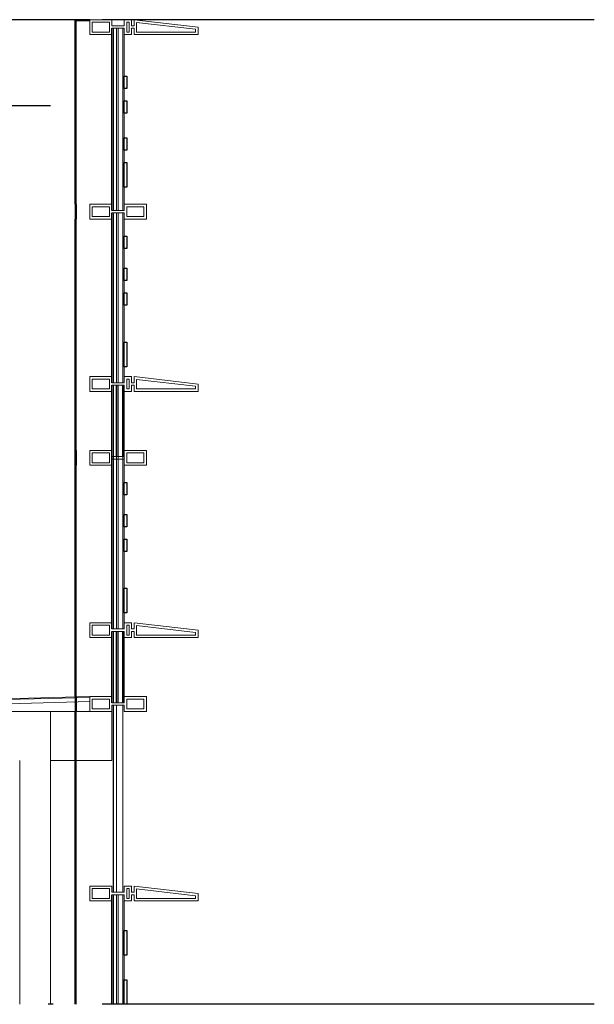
# Model space of a CAD drawing. Extents: x 1147314 to 1218578, y -272074 to -241968.
# Tile 47 of 47: x 1215624 to 1217960, y -249922 to -245922. Entities that reach past the tile are written whole.
import ezdxf

# ---------------------------------------------------------------- set-up
doc = ezdxf.new("R2010")
doc.units = 0
doc.header["$LTSCALE"] = 1000
doc.header["$MEASUREMENT"] = 0
doc.linetypes.add('230303生产综合楼-平面图_t8$0$DOTE', pattern=[2.42, 2, -0.2, 0.02, -0.2])
for name, color, linetype in [('A-DOOR-FIRE', 4, 'Continuous'), ('A-看线', 115, 'Continuous'), ('DOTE', 1, 'Continuous'), ('LY_MC_section A', 140, 'Continuous'), ('SURFACE', 6, 'Continuous'), ('墙身抹灰', 6, 'Continuous')]:
    doc.layers.add(name, color=color, linetype=linetype)
for name, color, linetype, lineweight in [('A-WALL-INSL', 241, 'Continuous', 0), ('WALL-CURT-GLAZ', 120, 'Continuous', 0), ('WALL-CURT-METL', 211, 'Continuous', 0), ('墙身分层线', 253, 'Continuous', 18)]:
    doc.layers.add(name, color=color, linetype=linetype, lineweight=lineweight)

# ---------------------------------------------------------------- blocks, each defined once
blk = doc.blocks.new('A$C42b86bd6')
at = {"layer": 'A-看线'}
for points in [[(286, 0), (286, -60)], [(290, 0), (290, -60)]]:
    blk.add_lwpolyline(points, dxfattribs=at)
at = {"layer": 'WALL-CURT-METL'}
for points in [[(230, -60), (230, 0), (140, 0), (140, -25), (90, -25), (90, 0), (0, 0), (0, -60), (90, -60), (90, -35), (140, -35), (140, -60)], [(80, -25), (80, -10), (10, -10), (10, -50), (80, -50)], [(220, -50), (220, -10), (150, -10), (150, -35), (150, -50)]]:
    blk.add_lwpolyline(points, close=True, dxfattribs=at)
blk = doc.blocks.new('A$C37e4a2ef')
at = {"layer": 'A-看线'}
for points in [[(196, -60), (196, 0)], [(200, -60), (200, 0)]]:
    blk.add_lwpolyline(points, dxfattribs=at)
at = {"layer": 'WALL-CURT-METL'}
for points in [[(140, -60), (50, -60), (50, -35), (0, -35), (0, -60), (-30, -60), (-30, -35), (-40, -35), (-40, -60), (-300, -60), (-300, -30), (-40, 0), (-40, -25), (-30, -25), (-30, 0), (0, 0), (0, -25), (50, -25), (50, 0), (140, 0)], [(-50, -50), (-50, -11.2), (-290, -38.9), (-290, -50)], [(-20, -10), (-10, -10), (-10, -50), (-20, -50)], [(130, -25), (130, -10), (60, -10), (60, -50), (130, -50)]]:
    blk.add_lwpolyline(points, close=True, dxfattribs=at)
blk = doc.blocks.new('A$C827e71c0')
at = {"layer": 'A-DOOR-FIRE'}
blk.add_blockref('A$C42b86bd6', (-90, 0), dxfattribs=at)
blk = doc.blocks.new('A$C071d96ed')
at = {"layer": 'A-看线'}
for points in [[(44, -690), (44, 0)], [(50, -690), (50, 0)], [(196, -665), (196, -25)], [(200, -665), (200, -25)]]:
    blk.add_lwpolyline(points, dxfattribs=at)
at = {"layer": 'WALL-CURT-GLAZ'}
for p, q in [((0, -690), (0, 0)), ((6, -690), (6, 0)), ((25, -690), (25, 0)), ((31, -690), (31, 0))]:
    blk.add_line(p, q, dxfattribs=at)
blk = doc.blocks.new('A$C38d1714a')
at = {"layer": 'A-WALL-INSL'}
blk.add_lwpolyline([(0, 0), (250, 0), (250, -200), (0, -200)], close=True, dxfattribs=at)

msp = doc.modelspace()

# ---------------------------------------------------------------- linework, layer by layer
at = {"layer": 'A-WALL-INSL'}
for points in [[(1215749.2, -248731.9), (1215549.2, -248731.9)], [(1215849.2, -249921.9), (1215849.2, -248931.9), (1215749.2, -248931.9), (1215749.2, -249921.9)]]:
    msp.add_lwpolyline(points, dxfattribs=at)
at = {"layer": 'A-看线'}
for p, q in [((1215909.2, -245921.9), (1213549.2, -245921.9)), ((1215749.2, -246271.9), (1213549.2, -246271.9))]:
    msp.add_line(p, q, dxfattribs=at)
for points in [[(1215909.2, -245921.9), (1215849.2, -245921.9)], [(1215909.2, -245925.9), (1215849.2, -245925.9)], [(1215999.2, -246696.9), (1215999.2, -245956.9)], [(1216005.2, -246696.9), (1216005.2, -245956.9)], [(1215849.2, -246671.9), (1215849.2, -245981.9)], [(1215849.2, -246671.9), (1215849.2, -245981.9)], [(1215853.2, -246671.9), (1215853.2, -245981.9)], [(1215849.2, -247671.9), (1215849.2, -247431.9)], [(1215853.2, -247671.9), (1215853.2, -247431.9)], [(1215999.2, -247696.9), (1215999.2, -247406.9)], [(1216005.2, -247696.9), (1216005.2, -247406.9)], [(1215849.2, -248671.9), (1215849.2, -248431.9)], [(1215853.2, -248671.9), (1215853.2, -248431.9)], [(1215999.2, -248696.9), (1215999.2, -248406.9)], [(1216005.2, -248696.9), (1216005.2, -248406.9)], [(1215853.2, -249441.9), (1215853.2, -248706.9)], [(1216005.2, -249466.9), (1216005.2, -248706.9)], [(1215849.2, -249441.9), (1215849.2, -248731.9)], [(1215999.2, -249921.9), (1215999.2, -249476.9)], [(1216005.2, -249921.9), (1216005.2, -249476.9)], [(1215849.2, -249921.9), (1215849.2, -249501.9)], [(1215853.2, -249921.9), (1215853.2, -249501.9)], [(1215849.2, -249701.9), (1215849.2, -249921.9)]]:
    msp.add_lwpolyline(points, dxfattribs=at)
at = {"layer": 'DOTE', "linetype": '230303生产综合楼-平面图_t8$0$DOTE'}
for points in [[(1217959.7, -245921.9), (1212815.7, -245921.9)], [(1217959.7, -249921.9), (1212816.9, -249921.9)]]:
    msp.add_lwpolyline(points, dxfattribs=at)
at = {"layer": 'LY_MC_section A', "color": 41}
for points in [[(1216049.2, -246151.8), (1216059.2, -246151.8), (1216059.2, -246201.8), (1216049.2, -246201.8)], [(1216049.2, -246251.8), (1216059.2, -246251.8), (1216059.2, -246301.8), (1216049.2, -246301.8)], [(1216049.2, -246401.8), (1216059.2, -246401.8), (1216059.2, -246451.9), (1216049.2, -246451.9)], [(1216049.2, -246501.8), (1216059.2, -246501.8), (1216059.2, -246601.8), (1216049.2, -246601.8)], [(1216049.2, -246801.9), (1216059.2, -246801.9), (1216059.2, -246851.9), (1216049.2, -246851.9)], [(1216049.2, -246931.9), (1216059.2, -246931.9), (1216059.2, -246981.9), (1216049.2, -246981.9)], [(1216049.2, -247031.9), (1216059.2, -247031.9), (1216059.2, -247081.9), (1216049.2, -247081.9)], [(1216049.2, -247231.9), (1216059.2, -247231.9), (1216059.2, -247331.9), (1216049.2, -247331.9)], [(1216049.2, -247801.9), (1216059.2, -247801.9), (1216059.2, -247851.9), (1216049.2, -247851.9)], [(1216049.2, -247931.9), (1216059.2, -247931.9), (1216059.2, -247981.9), (1216049.2, -247981.9)], [(1216049.2, -248031.9), (1216059.2, -248031.9), (1216059.2, -248081.9), (1216049.2, -248081.9)], [(1216049.2, -248231.9), (1216059.2, -248231.9), (1216059.2, -248331.9), (1216049.2, -248331.9)], [(1216049.2, -249621.9), (1216059.2, -249621.9), (1216059.2, -249721.9), (1216049.2, -249721.9)], [(1216049.2, -249821.9), (1216059.2, -249821.9), (1216059.2, -249921.9), (1216049.2, -249921.9)]]:
    msp.add_lwpolyline(points, close=True, dxfattribs=at)
at = {"layer": 'LY_MC_section A'}
for points in [[(1216018.2, -247696.9), (1216018.2, -247406.9)], [(1216024.2, -247696.9), (1216024.2, -247406.9)], [(1216043.2, -247696.9), (1216043.2, -247406.9)], [(1216049.2, -247696.9), (1216049.2, -247406.9)], [(1216018.2, -248696.9), (1216018.2, -248406.9)], [(1216024.2, -248696.9), (1216024.2, -248406.9)], [(1216043.2, -248696.9), (1216043.2, -248406.9)], [(1216049.2, -248696.9), (1216049.2, -248406.9)]]:
    msp.add_lwpolyline(points, dxfattribs=at)
at = {"layer": 'WALL-CURT-GLAZ'}
for p, q in [((1216018.2, -246696.9), (1216018.2, -245956.9)), ((1216024.2, -246696.9), (1216024.2, -245956.9)), ((1216043.2, -246696.9), (1216043.2, -245956.9)), ((1216049.2, -246696.9), (1216049.2, -245956.9)), ((1216018.2, -249466.9), (1216018.2, -248706.9)), ((1216043.2, -249466.9), (1216043.2, -248706.9)), ((1216018.2, -249921.9), (1216018.2, -249476.9)), ((1216024.2, -249921.9), (1216024.2, -249476.9)), ((1216043.2, -249921.9), (1216043.2, -249476.9)), ((1216049.2, -249921.9), (1216049.2, -249476.9))]:
    msp.add_line(p, q, dxfattribs=at)
for points in [[(1215909.2, -248671.9), (1215509.2, -248681.9), (1215509.2, -248988.9)], [(1215909.2, -248674.9), (1215512.2, -248684.9), (1215512.2, -248985.9)], [(1215909.2, -248691.9), (1215529.2, -248701.9), (1215529.2, -248968.9)]]:
    msp.add_lwpolyline(points, dxfattribs=at)
at = {"layer": '墙身分层线'}
msp.add_line((1215624.2, -249921.9), (1215624.2, -248931.9), dxfattribs=at)
at = {"layer": '墙身抹灰'}
msp.add_line((1215629.2, -248731.9), (1215629.2, -248731.9), dxfattribs=at)

# ---------------------------------------------------------------- block references
at = {"layer": 'A-DOOR-FIRE', "xscale": -1}
for name, p in [('A$C37e4a2ef', (1216049.2, -245921.9)), ('A$C827e71c0', (1216049.2, -246671.9)), ('A$C37e4a2ef', (1216049.2, -247371.9)), ('A$C42b86bd6', (1216139.2, -247671.9)), ('A$C42b86bd6', (1216139.2, -247671.9)), ('A$C37e4a2ef', (1216049.2, -248371.9)), ('A$C42b86bd6', (1216139.2, -248671.9)), ('A$C37e4a2ef', (1216049.2, -249441.9)), ('A$C37e4a2ef', (1216049.2, -249441.9))]:
    msp.add_blockref(name, p, dxfattribs=at)
at = {"layer": 'SURFACE', "xscale": -1}
for name, p in [('A$C071d96ed', (1216049.2, -246706.9)), ('A$C071d96ed', (1216049.2, -247406.9)), ('A$C071d96ed', (1216049.2, -247706.9)), ('A$C38d1714a', (1215999.2, -248731.9))]:
    msp.add_blockref(name, p, dxfattribs=at)

doc.saveas('drawing.dxf')
